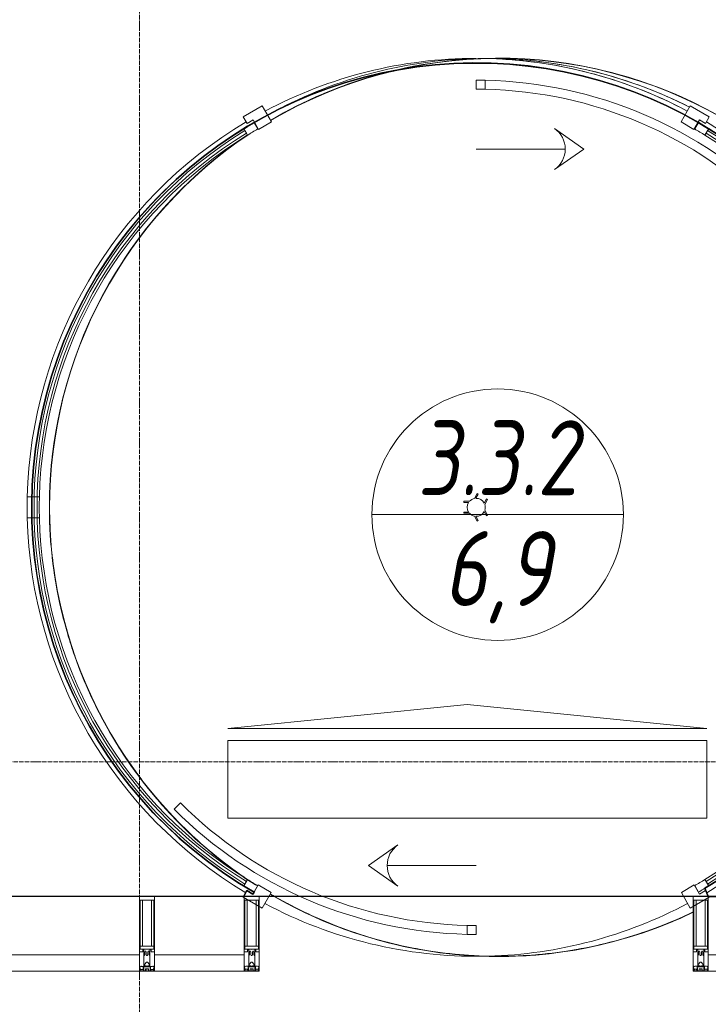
# Model space of a CAD drawing. Header units: millimetres. Extents: x 42571 to 146629, y -34435 to 73146.
# Tile 10 of 94: x 70392 to 72692, y -29625 to -26335. Entities that reach past the tile are written whole.
import ezdxf
from ezdxf.enums import TextEntityAlignment as Align

# ---------------------------------------------------------------- set-up
doc = ezdxf.new("R2010")
doc.units = ezdxf.units.MM
doc.linetypes.add('-D1d1-15x02', pattern=[19, 15, -2, 0, -2])
doc.layers.get('Defpoints').update_dxf_attribs({"color": 31})
for name, color, linetype, lineweight in [('0_S_Black_02', 7, 'Continuous', 5), ('ob_pomeshen', 62, 'Continuous', 13), ('Импосты витража', 7, 'Continuous', 5), ('Обобщенные модели', 7, 'Continuous', 5), ('Оси', 7, 'Continuous', 5), ('Панели витража', 7, 'Continuous', 5), ('Перекрытия', 7, 'Continuous', 5), ('Стены', 7, 'Continuous', 5), ('Элементы узлов', 7, 'Continuous', 5)]:
    doc.layers.add(name, color=color, linetype=linetype, lineweight=lineweight)
doc.styles.add('fl_iso paper', font='isocpeur.ttf', dxfattribs={"width": 0.8, "oblique": 10})

# ---------------------------------------------------------------- blocks, each defined once
blk = doc.blocks.new('помещение')
at = {"color": 0}
blk.add_line((-420, 0), (420, 0), dxfattribs=at)
blk.add_circle((0, 0), 420, dxfattribs=at)
at = {"linetype": 'ByBlock', "style": 'fl_iso paper', "oblique": 10, "width": 0.8}
for tag, p in [('TXT1', (0, 190)), ('TXT2', (0, -180))]:
    blk.add_attdef(tag, text='', height=250, dxfattribs=at).set_placement(p, align=Align.MIDDLE_CENTER)
blk = doc.blocks.new('Rectangular Mullion - 50Wx250H-V11-50_AS_Plan_L01_Маркировочный - зависимый 4')
at = {"layer": 'Элементы узлов'}
for p, q in [((-25, 65.2), (-25, 250)), ((-25, 250), (0, 250)), ((-23, 237.3), (0, 237.3)), ((-23, 237.3), (-23, 73.6)), ((-14.9, 84), (-14.9, 237.3)), ((25, 250), (0, 250)), ((23, 237.3), (0, 237.3)), ((14.9, 84), (14.9, 237.3)), ((23, 237.3), (23, 73.6)), ((25, 65.2), (25, 250)), ((0, 84), (-23, 84)), ((-0.5, 73.6), (-23, 73.6)), ((-14, 71.3), (-14, 65.2)), ((-10, 71.3), (-14, 71.3)), ((-10, 53), (-10, 71.3)), ((-7, 65.2), (-5.9, 67.3)), ((-4.1, 67.3), (-5.9, 67.3)), ((-4.1, 67.3), (-2.9, 65.1)), ((0, 84), (23, 84)), ((0.5, 73.6), (23, 73.6)), ((4.1, 67.3), (2.9, 65.1)), ((4.1, 67.3), (5.9, 67.3)), ((7, 65.2), (5.9, 67.3)), ((10, 71.3), (14, 71.3)), ((10, 53), (10, 71.3)), ((14, 71.3), (14, 65.2)), ((-14, 65.2), (-25, 65.2)), ((-8.7, 53), (-10, 53)), ((-10, 53), (-10, 17)), ((-8.7, 53), (-7, 54.7)), ((-7, 65.2), (-7, 54.7)), ((-2.9, 65.1), (-2.9, 54.6)), ((-1.3, 53), (-2.9, 54.6)), ((0, 53), (-1.3, 53)), ((0, 53), (1.3, 53)), ((1.3, 53), (2.9, 54.6)), ((2.9, 65.1), (2.9, 54.6)), ((7, 65.2), (7, 54.7)), ((8.7, 53), (7, 54.7)), ((8.7, 53), (10, 53)), ((10, 53), (10, 17)), ((14, 65.2), (25, 65.2)), ((-23.8, 14.6), (-25, 14.2)), ((-25, 0), (-25, 14.2)), ((-22.3, 17), (-23.8, 17)), ((-23.8, 17), (-23.8, 14.6)), ((-22.5, 10.6), (-23.8, 14.6)), ((-22.5, 10.6), (-23.7, 9.9)), ((-23.7, 1.3), (-23.7, 9.9)), ((-23.7, 1.3), (-11.8, 1.3)), ((-23.2, 10.2), (-22.5, 8)), ((-22.5, 8), (-22.5, 4.5)), ((-21.3, 4.5), (-22.5, 4.5)), ((-22.3, 17), (-22.3, 16)), ((-22.3, 16), (-21.3, 16)), ((-19, 17.6), (-21.3, 16)), ((-21.3, 4.5), (-21.3, 6.5)), ((-21.3, 6.5), (-14.2, 6.5)), ((-18.4, 16.6), (-19, 17.6)), ((-7.4, 16.6), (-18.4, 16.6)), ((-14.2, 6.5), (-14.2, 4.5)), ((-13.2, 4.5), (-14.2, 4.5)), ((-13.2, 4.5), (-12.2, 7.2)), ((-12.7, 7.6), (-11.3, 11.4)), ((-12.7, 7.6), (-11.8, 6.9)), ((-12.2, 9), (-12.2, 14.8)), ((-12.2, 14.8), (0, 14.8)), ((-11.8, 1.3), (-11.8, 6.9)), ((-10.5, 11.2), (-11.3, 11.4)), ((-10.5, 1.5), (-10.5, 11.2)), ((-4.8, 1.5), (-10.5, 1.5)), ((-10, 17), (-7.5, 17)), ((-8.5, 23), (-1.5, 30)), ((-8.5, 18.5), (-8.5, 23)), ((-7.5, 18.5), (-8.5, 18.5)), ((-7.5, 17), (-7.5, 18.5)), ((-7.4, 18), (-7.4, 16.6)), ((-2.6, 18), (-7.4, 18)), ((0, 8), (-4.8, 8)), ((-4.8, 1.5), (-4.8, 8)), ((-2.6, 18), (-2.6, 16.8)), ((-2.6, 16.8), (0, 16.8)), ((-1.5, 30), (0, 30)), ((1.5, 30), (0, 30)), ((2.6, 16.8), (0, 16.8)), ((0, 14.8), (0, 16.8)), ((0, 14.8), (0, 16.8)), ((12.2, 14.8), (0, 14.8)), ((0, 0), (0, 8)), ((0, 8), (4.8, 8)), ((0, 0), (0, 8)), ((8.5, 23), (1.5, 30)), ((2.6, 18), (2.6, 16.8)), ((2.6, 18), (7.4, 18)), ((4.8, 1.5), (4.8, 8)), ((4.8, 1.5), (10.5, 1.5)), ((7.4, 18), (7.4, 16.6)), ((7.4, 16.6), (18.4, 16.6)), ((7.5, 18.5), (8.5, 18.5)), ((7.5, 17), (7.5, 18.5)), ((10, 17), (7.5, 17)), ((8.5, 18.5), (8.5, 23)), ((10.5, 11.2), (11.3, 11.4)), ((10.5, 1.5), (10.5, 11.2)), ((12.7, 7.6), (11.3, 11.4)), ((12.7, 7.6), (11.8, 6.9)), ((11.8, 1.3), (11.8, 6.9)), ((23.7, 1.3), (11.8, 1.3)), ((12.2, 9), (12.2, 14.8)), ((13.2, 4.5), (12.2, 7.2)), ((13.2, 4.5), (14.2, 4.5)), ((21.3, 6.5), (14.2, 6.5)), ((14.2, 6.5), (14.2, 4.5)), ((18.4, 16.6), (19, 17.6)), ((19, 17.6), (21.3, 16)), ((22.3, 16), (21.3, 16)), ((21.3, 4.5), (21.3, 6.5)), ((21.3, 4.5), (22.5, 4.5)), ((22.3, 17), (22.3, 16)), ((22.3, 17), (23.8, 17)), ((22.5, 10.6), (23.8, 14.6)), ((22.5, 10.6), (23.7, 9.9)), ((23.2, 10.2), (22.5, 8)), ((22.5, 8), (22.5, 4.5)), ((23.7, 1.3), (23.7, 9.9)), ((23.8, 17), (23.8, 14.6)), ((23.8, 14.6), (25, 14.2)), ((25, 0), (25, 14.2)), ((-25, 0), (0, 0)), ((25, 0), (0, 0))]:
    blk.add_line(p, q, dxfattribs=at)
for centre, start, end in [((-0.5, 73.1), 360, 90), ((0.5, 73.1), 90, 180)]:
    blk.add_arc(centre, 0.5, start, end, dxfattribs=at)
blk = doc.blocks.new('Rectangular Mullion - R_StandardFrame_50Wx250H-4735914-50_AS_Plan_L01_Маркировочный - зависимый 4')
at = {"layer": 'Импосты витража', "lineweight": 9}
for p, q in [((-25, -250), (-25, 0)), ((-25, 0), (25, 0)), ((25, 0), (25, -250)), ((25, -250), (-25, -250))]:
    blk.add_line(p, q, dxfattribs=at)
blk = doc.blocks.new('System Panel - A_PAN_Glass-8206407-50_AS_Plan_L01_Маркировочный - зависимый 4')
at = {"layer": 'Панели витража'}
for p, q in [((150, 55), (-150, 55)), ((-150, 55), (-150, 0)), ((150, 0), (150, 55)), ((-150, 0), (150, 0))]:
    blk.add_line(p, q, dxfattribs=at)
blk = doc.blocks.new('Rectangular Mullion - R_StandardFrame_50Wx250H-4760731-50_AS_Plan_L01_Маркировочный - зависимый 4')
at = {"layer": 'Импосты витража', "lineweight": 9}
for p, q in [((-25, -250), (-25, 0)), ((-25, 0), (25, 0)), ((25, 0), (25, -250)), ((25, -250), (-25, -250))]:
    blk.add_line(p, q, dxfattribs=at)
blk = doc.blocks.new('System Panel - A_PAN_Glass-8205127-50_AS_Plan_L01_Маркировочный - зависимый 4')
at = {"layer": 'Панели витража'}
for p, q in [((525, 55), (-525, 55)), ((-525, 55), (-525, 0)), ((525, 0), (525, 55)), ((-525, 0), (525, 0))]:
    blk.add_line(p, q, dxfattribs=at)
blk = doc.blocks.new('PAN_Door_Revolving - PAN_Door_Revolving-V15-50_AS_Plan_L01_Маркировочный - зависимый 4')
at = {"layer": 'Обобщенные модели'}
for p, q in [((360, 1197), (261.7, 1265.8)), ((0, 1197), (297.5, 1197)), ((360, 1197), (261.7, 1128.2)), ((-360, -1197), (-261.7, -1128.2)), ((-360, -1197), (-261.7, -1265.8)), ((0, -1197), (-297.5, -1197))]:
    blk.add_line(p, q, dxfattribs=at)
for centre, start, end in [((213.5, 1197), 305, 55), ((-213.5, -1197), 125, 235)]:
    blk.add_arc(centre, 84, start, end, dxfattribs=at)
at = {"layer": 'Панели витража'}
for p, q in [((30, 1427), (0, 1427)), ((0, 1427), (0, 1397)), ((30, 1397), (30, 1427)), ((30, 1426.7), (30, 1396.7)), ((0, 1397), (30, 1397)), ((-715.2, 1338.8), (-778.4, 1302.3)), ((-685.2, 1286.8), (-715.2, 1338.8)), ((715.2, 1338.8), (685.2, 1286.8)), ((778.4, 1302.3), (715.2, 1338.8)), ((-778.4, 1302.3), (-765.8, 1280.5)), ((-765.8, 1280.5), (-745.9, 1292)), ((-745.9, 1292), (-728.5, 1261.8)), ((-729.8, 1264), (-742.3, 1285.6)), ((-728.5, 1261.8), (-685.2, 1286.8)), ((685.2, 1286.8), (728.5, 1261.8)), ((728.5, 1261.8), (745.9, 1292)), ((742.2, 1285.6), (729.7, 1264)), ((745.9, 1292), (765.8, 1280.5)), ((765.8, 1280.5), (778.4, 1302.3)), ((-776.6, 1265.1), (-764.1, 1243.5)), ((-770.4, 1254.3), (-776.6, 1265.1)), ((-767.8, 1250.1), (-773, 1258.6)), ((764.1, 1243.5), (776.6, 1265.1)), ((773, 1258.6), (767.8, 1250.1)), ((776.6, 1265.1), (770.4, 1254.3)), ((-764.1, 1243.5), (-767.9, 1250)), ((767.9, 1250), (764.1, 1243.5)), ((987.8, 987.8), (1009, 1009)), ((-1459.1, 35), (-1500.2, 35)), ((-1500.2, 35), (-1500.2, -35)), ((-1484.1, 35), (-1475.4, 35)), ((-1465.4, 35), (-1459.1, 35)), ((-3.5, 46.1), (-7, 44.1)), ((-7, 44.1), (1.1, 30)), ((6.1, 29.4), (-3.5, 46.1)), ((1500.2, 35), (1459.1, 35)), ((1459.1, 35), (1465.4, 35)), ((1475.4, 35), (1484.1, 35)), ((1500.2, -35), (1500.2, 35)), ((-34.7, 28.1), (-38.2, 26.1)), ((-38.2, 26.1), (-28.5, 9.4)), ((-26.5, 14), (-34.7, 28.1)), ((41.7, 20), (22.4, 20)), ((25.4, 16), (41.7, 16)), ((41.7, 16), (41.7, 20)), ((-28.5, -9.4), (-38.2, -26.1)), ((-38.2, -26.1), (-34.7, -28.1)), ((-34.7, -28.1), (-26.5, -14)), ((1.1, -30), (-7, -44.1)), ((-3.5, -46.1), (6.1, -29.4)), ((22.4, -20), (41.7, -20)), ((41.7, -16), (25.4, -16)), ((41.7, -20), (41.7, -16)), ((-1500.2, -35), (-1459.1, -35)), ((-1475.4, -35), (-1484.1, -35)), ((-1459.1, -35), (-1465.4, -35)), ((-7, -44.1), (-3.5, -46.1)), ((1459.1, -35), (1500.2, -35)), ((1465.4, -35), (1459.1, -35)), ((1484.1, -35), (1475.4, -35)), ((-987.8, -987.8), (-1009, -1009)), ((-764.1, -1243.5), (-776.6, -1265.1)), ((-767.9, -1250), (-764.1, -1243.5)), ((776.6, -1265.1), (764.1, -1243.5)), ((764.1, -1243.5), (767.9, -1250)), ((-765.5, -1282.6), (-778.3, -1304.6)), ((-776.6, -1265.1), (-770.4, -1254.3)), ((-773, -1258.6), (-767.8, -1250.1)), ((-745.6, -1294.1), (-765.5, -1282.6)), ((-727.4, -1262.4), (-745.6, -1294.1)), ((-742.3, -1285.6), (-729.8, -1264)), ((-684.1, -1287.4), (-727.4, -1262.4)), ((727.4, -1262.4), (684.1, -1287.4)), ((745.6, -1294.1), (727.4, -1262.4)), ((729.7, -1264), (742.2, -1285.6)), ((765.5, -1282.6), (745.6, -1294.1)), ((778.3, -1304.6), (765.5, -1282.6)), ((767.8, -1250.1), (773, -1258.6)), ((770.4, -1254.3), (776.6, -1265.1)), ((-778.3, -1304.6), (-715.1, -1341.1)), ((-715.1, -1341.1), (-684.1, -1287.4)), ((684.1, -1287.4), (715.1, -1341.1)), ((715.1, -1341.1), (778.3, -1304.6)), ((-30, -1426.7), (-30, -1396.7)), ((0, -1397), (-30, -1397)), ((-30, -1397), (-30, -1427)), ((0, -1427), (0, -1397)), ((-30, -1427), (0, -1427))]:
    blk.add_line(p, q, dxfattribs=at)
for radius, start, end in [(1427, 45, 88.7954), (1397, 45, 88.7695), (1484.5, 120, 121.544), (1484.5, 58.456, 60), (1484.5, 121.544, 178.649), (1477, 121.5571, 238.4429), (1467, 121.5571, 238.4429), (1459.5, 120, 121.5705), (1459.5, 58.4295, 60), (1467, 301.5571, 58.4429), (1477, 301.5571, 58.4429), (1484.5, 1.351, 58.456), (1459.5, 121.5705, 178.6259), (1459.5, 58.0309, 58.4295), (1459.5, 1.3741, 57.0626), (1459.5, 178.6259, 181.3741), (1459.5, 358.6259, 1.3741), (30, 161.8103, 198.1897), (30, 87.8336, 152.1664), (30, 41.8103, 78.1897), (30, 327.8336, 32.1664), (30, 207.8336, 272.1664), (30, 281.8103, 318.1897), (1484.5, 181.351, 238.456), (1459.5, 181.3741, 238.4295), (1459.5, 301.61, 358.6259), (1484.5, 301.544, 358.649), (1427, 225, 268.7954), (1397, 225, 268.7695), (1459.5, 238.4295, 240), (1459.5, 300, 301.5705), (1484.5, 238.456, 240), (1484.5, 300, 301.544)]:
    blk.add_arc((0, 0), radius, start, end, dxfattribs=at)
blk = doc.blocks.new('System Panel - A_PAN_Glass-8206237-50_AS_Plan_L01_Маркировочный - зависимый 4')
at = {"layer": 'Панели витража'}
for p, q in [((150, 55), (-150, 55)), ((-150, 55), (-150, 0)), ((150, 0), (150, 55)), ((-150, 0), (150, 0))]:
    blk.add_line(p, q, dxfattribs=at)
blk = doc.blocks.new('Rectangular Mullion - R_StandardFrame_50Wx250H-4576218-50_AS_Plan_L01_Маркировочный - зависимый 4')
at = {"layer": 'Импосты витража', "lineweight": 9}
for p, q in [((-25, -250), (-25, 0)), ((-25, 0), (25, 0)), ((25, 0), (25, -250)), ((25, -250), (-25, -250))]:
    blk.add_line(p, q, dxfattribs=at)
blk = doc.blocks.new('RST_AR_KMN_R22_SLB_FCD_rvt-1-50_AS_Plan_L01_Маркировочный - зависимый 4')
at = {"layer": 'Импосты витража', "lineweight": 5, "rotation": 0.001808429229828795}
for p in [(79583.7, 32628.2), (79933.7, 32628.3), (81433.7, 32628.3)]:
    blk.add_blockref('Rectangular Mullion - 50Wx250H-V11-50_AS_Plan_L01_Маркировочный - зависимый 4', p, dxfattribs=at)
at = {"layer": 'Импосты витража', "lineweight": 5, "extrusion": (0, 0, -1), "rotation": 179.9981915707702}
for name, p in [('Rectangular Mullion - R_StandardFrame_50Wx250H-4576218-50_AS_Plan_L01_Маркировочный - зависимый 4', (-79583.7, 32628.2)), ('Rectangular Mullion - R_StandardFrame_50Wx250H-4735914-50_AS_Plan_L01_Маркировочный - зависимый 4', (-79933.7, 32628.3)), ('Rectangular Mullion - R_StandardFrame_50Wx250H-4760731-50_AS_Plan_L01_Маркировочный - зависимый 4', (-81433.7, 32628.3))]:
    blk.add_blockref(name, p, dxfattribs=at)
at = {"layer": 'Панели витража', "lineweight": 5}
for name, p, rotation in [('PAN_Door_Revolving - PAN_Door_Revolving-V15-50_AS_Plan_L01_Маркировочный - зависимый 4', (80683.7, 34178.4), 180), ('System Panel - A_PAN_Glass-8205127-50_AS_Plan_L01_Маркировочный - зависимый 4', (79033.7, 32628.2), 0.001808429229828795), ('System Panel - A_PAN_Glass-8206237-50_AS_Plan_L01_Маркировочный - зависимый 4', (79758.7, 32628.2), 0.001808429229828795), ('System Panel - A_PAN_Glass-8206407-50_AS_Plan_L01_Маркировочный - зависимый 4', (81608.7, 32628.3), 0.001808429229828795)]:
    blk.add_blockref(name, p, dxfattribs=dict(at, rotation=rotation))
blk = doc.blocks.new('A$Cdea34fad')
at = {"layer": '0_S_Black_02'}
for p, q in [((29316.5, 6832.8), (28516.5, 6752.7)), ((29316.5, 6832.8), (30116.5, 6752.8)), ((28516.5, 6752.7), (30116.5, 6752.8)), ((30116.5, 6712.8), (28516.5, 6712.7)), ((28516.5, 6712.7), (28516.6, 6452.7)), ((30116.6, 6452.8), (30116.5, 6712.8)), ((28516.6, 6452.7), (30116.6, 6452.8))]:
    blk.add_line(p, q, dxfattribs=at)
at = {"layer": 'Оси', "linetype": '-D1d1-15x02'}
for p, q in [((28221.6, 1921.3), (28221.6, 46787.7)), ((35493.8, 6641.6), (800, 6641.6))]:
    blk.add_line(p, q, dxfattribs=at)
at = {"layer": 'Перекрытия'}
for p, q in [((23227, 6191.6), (28569.5, 6191.6)), ((28569.5, 6191.6), (23227, 6191.6)), ((28569.5, 6191.6), (27071.6, 6191.6)), ((27071.6, 6191.6), (28569.5, 6191.6)), ((28569.5, 6191.6), (27821.6, 6191.6)), ((27821.6, 6191.6), (28569.5, 6191.6))]:
    blk.add_line(p, q, dxfattribs=at)
for centre, start, end in [((29346.6, 7491.6), 90.0454, 118.0403), ((29379.6, 7491.6), 91.3363, 119.1331), ((29379.6, 7491.6), 63.0552, 90.9957), ((29346.6, 7491.6), 61.9597, 89.7037), ((29379.6, 7491.6), 63.0552, 88.6595), ((29346.6, 7491.6), 61.9597, 87.3985), ((29346.6, 7491.6), 120.8294, 178.6613), ((29346.6, 7491.6), 1.3387, 59.1706), ((29346.6, 7491.6), 1.3387, 59.1706), ((29346.6, 7491.6), 181.3387, 239.1218), ((29346.6, 7491.6), 300.8782, 358.6613), ((29346.6, 7491.6), 300.8782, 358.6613), ((29346.6, 7491.6), 241.9107, 270.8464), ((29346.6, 7491.6), 241.9107, 270.8464), ((29346.6, 7491.6), 271.5447, 298.0893), ((29346.6, 7491.6), 271.5447, 298.0893)]:
    blk.add_arc(centre, 1500, start, end, dxfattribs=at)
at = {"layer": 'Стены'}
for p, q in [((34990.7, 6192.4), (24271.6, 6192.4)), ((24271.6, 6191.6), (34990.7, 6191.6)), ((28670.3, 6192.4), (28671.9, 6192.4)), ((28671.9, 6192.4), (28670.3, 6192.4)), ((28673.3, 6191.6), (28671.7, 6191.6)), ((28671.7, 6191.6), (28673.3, 6191.6))]:
    blk.add_line(p, q, dxfattribs=at)
for radius, start, end in [(1500.8, 0, 120.5245), (1500.8, 51.4437, 120.5245), (1500, 0, 120.5248), (1500, 0, 120.5248), (1500.8, 124.0131, 180), (1500, 123.6674, 180), (1500, 123.6674, 180), (1500.8, 124.0131, 128.5563), (1500.8, 128.5714, 180), (1500.8, 180, 236.4496), (1500.8, 180, 184.8129), (1500, 180, 237.1081), (1500, 180, 184.817), (1500.8, 186.4054, 189.6274), (1500, 186.4116, 189.6355), (1500.8, 191.5301, 194.444), (1500, 191.5411, 194.4561), (1500.8, 196.4718, 199.2634), (1500, 196.4873, 199.2796), (1500.8, 201.3525, 204.0868), (1500, 201.3724, 204.1071), (1500.8, 206.2055, 208.9159), (1500, 206.2297, 208.9404), (1500.8, 211.0436, 213.754), (1500, 211.072, 213.7827), (1500.8, 215.8727, 218.607), (1500, 215.9053, 218.64), (1500.8, 220.6961, 223.4877), (1500, 220.7328, 223.5251), (1500.8, 225.5155, 228.4294), (1500, 225.5563, 228.4713), (1500.8, 230.3267, 233.5819), (1500, 230.3769, 233.6008), (1500.8, 235.1466, 235.9873), (1500, 235.1954, 237.3742), (1500.8, 239.4268, 239.9595), (1500.8, 239.427, 239.9595), (1500, 239.4266, 240.0124), (1500, 239.4265, 240.0124), (1500.8, 240.0206, 295.6752), (1500.8, 240.0206, 245.0171), (1500, 240.0736, 295.6908), (1500, 240.0736, 245.0171), (1500.8, 245.032, 295.6752), (1500, 245.0613, 250.0489), (1500, 289.951, 294.9386), (1500, 294.9387, 295.6907), (1500, 250.049, 255.0367), (1500, 284.9632, 289.9509), (1500, 255.0368, 260.0244), (1500, 279.9755, 284.9631), (1500, 260.0245, 265.0122), (1500, 265.0123, 269.9999), (1500, 270, 274.9876), (1500, 274.9877, 279.9754)]:
    blk.add_arc((29421.6, 7491.6), radius, start, end, dxfattribs=at)
at = {"lineweight": 5}
blk.add_blockref('RST_AR_KMN_R22_SLB_FCD_rvt-1-50_AS_Plan_L01_Маркировочный - зависимый 4', (-51337.1, -26686.7), dxfattribs=at)

msp = doc.modelspace()

# ---------------------------------------------------------------- linework, layer by layer
at = {"layer": 'Defpoints', "linetype": 'ByBlock'}
for points in [[(75142.1, -21214.4), (75142.1, -23414.4), (74342.1, -23414.4), (74342.1, -24414.4), (75142.1, -24414.4), (75142.1, -28264.4), (74342.1, -28264.4), (74342.2, -29264.4), (72692.1, -29264.5), (72681, -29237.2, 3.6699), (71174.8, -29250), (71171.1, -29256.4), (71151.3, -29244.9), (71140.5, -29263.6), (69642.1, -29264.4), (69642.1, -28264.4), (68642.1, -28264.4), (68642.1, -29263.6), (66842.1, -29263.6), (66842.1, -20714.4)], [(66842.1, -20714.4), (66842.1, -29263.6), (68642.1, -29263.6), (68642.1, -28264.4), (69642.1, -28264.4), (69642.1, -29264.4), (71140.4, -29263.6), (71151.2, -29244.9), (71171.1, -29256.4), (71174.8, -29250, -3.6699), (72680.9, -29237.2), (72692, -29264.5), (74342.1, -29264.4), (74342.1, -28264.4), (75142.1, -28264.4), (75142.1, -24414.4), (74342.1, -24414.4), (74342.1, -23414.4), (75142.1, -23414.4), (75142.1, -21214.4)]]:
    msp.add_lwpolyline(points, format="xyb", dxfattribs=at)

# ---------------------------------------------------------------- block references
at = {"layer": 'ob_pomeshen'}
msp.add_blockref('помещение', (71988.7, -27988.8), dxfattribs=at).add_auto_attribs({'TXT1': '3.3.2', 'TXT2': '6,9'})
at = {"layer": 'Стены', "linetype": 'ByBlock'}
msp.add_blockref('A$Cdea34fad', (42570.5, -35456), dxfattribs=at)

doc.saveas('drawing.dxf')
